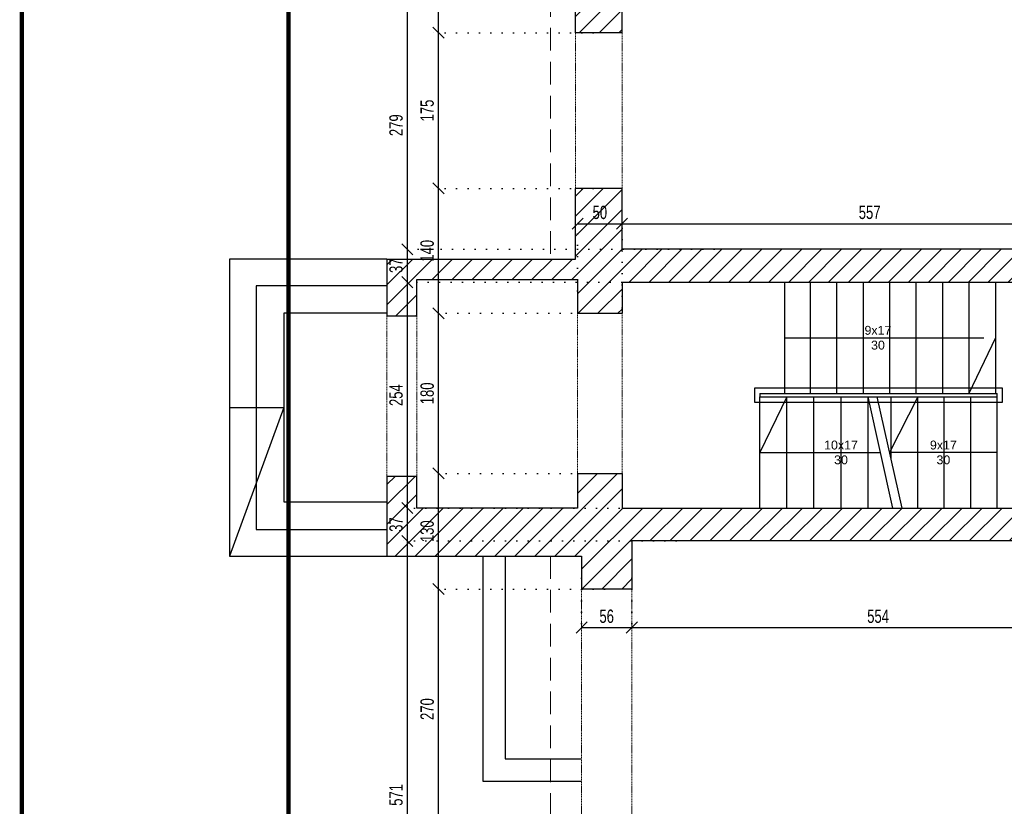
# Model space of a CAD drawing. Header units: millimetres. Extents: x 11149 to 111407, y -107619 to -23630.
# Tile 96 of 245: x 11149 to 12257, y -29045 to -28161. Entities that reach past the tile are written whole.
import ezdxf

# ---------------------------------------------------------------- set-up
doc = ezdxf.new("R2010")
doc.units = ezdxf.units.MM
doc.header["$LTSCALE"] = 2
for name, pattern in [('DOT', [6.35, 0, -6.35]), ('HIDDEN', [9.525, 6.35, -3.175]), ('HIDDENX2', [19.05, 12.7, -6.35])]:
    doc.linetypes.add(name, pattern=pattern)
doc.layers.get('0').update_dxf_attribs({"plot": 0})
doc.layers.get('Defpoints').update_dxf_attribs({"color": 1})
for name, color, linetype, lineweight in [('0_OPIS', 7, 'Continuous', 13), ('3DPLAN_A_WYSOKOŚCI ZMIANA', 144, 'HIDDENX2', 5), ('A_ściany mur', 2, 'Continuous', 30), ('e-cad_wymiary', 4, 'Continuous', 9), ('Opisy', 7, 'Continuous', 13)]:
    doc.layers.add(name, color=color, linetype=linetype, lineweight=lineweight)
for name, color, linetype in [('3DPLAN_A_KRESKOWANIE 1', 253, 'Continuous'), ('3DPLAN_K_NOŚNA', 7, 'Continuous'), ('A_SCHODY', 6, 'Continuous')]:
    doc.layers.add(name, color=color, linetype=linetype)
doc.styles.add('ARIAL', font='arial.ttf')
doc.styles.add('e-cad_1', font='arial.ttf', dxfattribs={"width": 0.7})
doc.dimstyles.new('e-cad_1_100_[cm]', dxfattribs={"dimscale": 10, "dimtxt": 1.5, "dimasz": 1.25, "dimexe": 1.25, "dimexo": 0.625, "dimgap": 0.5, "dimtad": 1, "dimdec": 0, "dimrnd": 1, "dimzin": 1, "dimtxsty": 'e-cad_1', "dimblk": 'OBLIQUE', "dimcen": 2.5, "dimclrd": 256, "dimclre": 252, "dimclrt": 7, "dimadec": 0, "dimazin": 0, "dimtfac": 1, "dimtix": 1, "dimtmove": 2, "dimatfit": 3, "dimldrblk": 'NONE', "dimfxl": 60, "dimfxlon": 1, "dimarcsym": 0})

# ---------------------------------------------------------------- blocks, each defined once
blk = doc.blocks.new('_OBLIQUE')
at = {"color": 0, "linetype": 'ByBlock', "lineweight": -2}
blk.add_line((-0.5, -0.5), (0.5, 0.5), dxfattribs=at)
blk = doc.blocks.new('*D291')
at = {"layer": 'Defpoints', "color": 0}
for p in [(11620.5, -28800.9), (11813.6, -28800.9), (11838, -29070.9)]:
    blk.add_point(p, dxfattribs=at)
at = {"layer": 'e-cad_wymiary', "color": 252, "linetype": 'DOT', "lineweight": -2}
for p, q in [((11807.3, -28800.9), (11608, -28800.9)), ((11831.7, -29070.9), (11608, -29070.9))]:
    blk.add_line(p, q, dxfattribs=at)
at = {"layer": 'e-cad_wymiary', "lineweight": -2}
blk.add_line((11620.5, -29070.9), (11620.5, -28800.9), dxfattribs=at)
at = {"layer": 'e-cad_wymiary', "lineweight": -2, "xscale": 12.5, "yscale": 12.5, "zscale": 12.5}
for p, rotation in [((11620.5, -28800.9), 90), ((11620.5, -29070.9), 270)]:
    blk.add_blockref('_OBLIQUE', p, dxfattribs=dict(at, rotation=rotation))
at = {"layer": 'e-cad_wymiary', "color": 7, "insert": (11607.8, -28935.9), "char_height": 15, "attachment_point": 5, "rotation": 90, "style": 'e-cad_1'}
blk.add_mtext('270', dxfattribs=at)
blk = doc.blocks.new('_None')
blk = doc.blocks.new('*D292')
at = {"layer": 'Defpoints', "color": 0}
for p in [(11620.5, -28670.9), (11802, -28670.9), (11813.6, -28800.9)]:
    blk.add_point(p, dxfattribs=at)
at = {"layer": 'e-cad_wymiary', "color": 252, "linetype": 'DOT', "lineweight": -2}
for p, q in [((11795.7, -28670.9), (11608, -28670.9)), ((11807.3, -28800.9), (11608, -28800.9))]:
    blk.add_line(p, q, dxfattribs=at)
at = {"layer": 'e-cad_wymiary', "lineweight": -2}
blk.add_line((11620.5, -28800.9), (11620.5, -28670.9), dxfattribs=at)
at = {"layer": 'e-cad_wymiary', "lineweight": -2, "xscale": 12.5, "yscale": 12.5, "zscale": 12.5}
for p, rotation in [((11620.5, -28670.9), 90), ((11620.5, -28800.9), 270)]:
    blk.add_blockref('_OBLIQUE', p, dxfattribs=dict(at, rotation=rotation))
at = {"layer": 'e-cad_wymiary', "color": 7, "insert": (11607.8, -28735.9), "char_height": 15, "attachment_point": 5, "rotation": 90, "style": 'e-cad_1'}
blk.add_mtext('130', dxfattribs=at)
blk = doc.blocks.new('*D293')
at = {"layer": 'Defpoints', "color": 0}
for p in [(11620.5, -28490.9), (11802, -28490.9), (11802, -28670.9)]:
    blk.add_point(p, dxfattribs=at)
at = {"layer": 'e-cad_wymiary', "color": 252, "linetype": 'DOT', "lineweight": -2}
for p, q in [((11795.7, -28490.9), (11608, -28490.9)), ((11795.7, -28670.9), (11608, -28670.9))]:
    blk.add_line(p, q, dxfattribs=at)
at = {"layer": 'e-cad_wymiary', "lineweight": -2}
blk.add_line((11620.5, -28670.9), (11620.5, -28490.9), dxfattribs=at)
at = {"layer": 'e-cad_wymiary', "lineweight": -2, "xscale": 12.5, "yscale": 12.5, "zscale": 12.5}
for p, rotation in [((11620.5, -28490.9), 90), ((11620.5, -28670.9), 270)]:
    blk.add_blockref('_OBLIQUE', p, dxfattribs=dict(at, rotation=rotation))
at = {"layer": 'e-cad_wymiary', "color": 7, "insert": (11607.8, -28580.9), "char_height": 15, "attachment_point": 5, "rotation": 90, "style": 'e-cad_1'}
blk.add_mtext('180', dxfattribs=at)
blk = doc.blocks.new('*D294')
at = {"layer": 'Defpoints', "color": 0}
for p in [(11620.5, -28350.4), (11800.7, -28350.4), (11802, -28490.9)]:
    blk.add_point(p, dxfattribs=at)
at = {"layer": 'e-cad_wymiary', "color": 252, "linetype": 'DOT', "lineweight": -2}
for p, q in [((11794.5, -28350.4), (11608, -28350.4)), ((11795.7, -28490.9), (11608, -28490.9))]:
    blk.add_line(p, q, dxfattribs=at)
at = {"layer": 'e-cad_wymiary', "lineweight": -2}
blk.add_line((11620.5, -28490.9), (11620.5, -28350.4), dxfattribs=at)
at = {"layer": 'e-cad_wymiary', "lineweight": -2, "xscale": 12.5, "yscale": 12.5, "zscale": 12.5}
for p, rotation in [((11620.5, -28350.4), 90), ((11620.5, -28490.9), 270)]:
    blk.add_blockref('_OBLIQUE', p, dxfattribs=dict(at, rotation=rotation))
at = {"layer": 'e-cad_wymiary', "color": 7, "insert": (11607.8, -28420.6), "char_height": 15, "attachment_point": 5, "rotation": 90, "style": 'e-cad_1'}
blk.add_mtext('140', dxfattribs=at)
blk = doc.blocks.new('*D295')
at = {"layer": 'Defpoints', "color": 0}
for p in [(11620.5, -28175.4), (11800.7, -28175.4), (11800.7, -28350.4)]:
    blk.add_point(p, dxfattribs=at)
at = {"layer": 'e-cad_wymiary', "color": 252, "linetype": 'DOT', "lineweight": -2}
for p, q in [((11794.5, -28175.4), (11608, -28175.4)), ((11794.5, -28350.4), (11608, -28350.4))]:
    blk.add_line(p, q, dxfattribs=at)
at = {"layer": 'e-cad_wymiary', "lineweight": -2}
blk.add_line((11620.5, -28350.4), (11620.5, -28175.4), dxfattribs=at)
at = {"layer": 'e-cad_wymiary', "lineweight": -2, "xscale": 12.5, "yscale": 12.5, "zscale": 12.5}
for p, rotation in [((11620.5, -28175.4), 90), ((11620.5, -28350.4), 270)]:
    blk.add_blockref('_OBLIQUE', p, dxfattribs=dict(at, rotation=rotation))
at = {"layer": 'e-cad_wymiary', "color": 7, "insert": (11607.8, -28262.9), "char_height": 15, "attachment_point": 5, "rotation": 90, "style": 'e-cad_1'}
blk.add_mtext('175', dxfattribs=at)
blk = doc.blocks.new('*D296')
at = {"layer": 'Defpoints', "color": 0}
for p in [(11620.5, -28063.9), (11800.7, -28063.9), (11800.7, -28175.4)]:
    blk.add_point(p, dxfattribs=at)
at = {"layer": 'e-cad_wymiary', "color": 252, "linetype": 'DOT', "lineweight": -2}
for p, q in [((11794.5, -28063.9), (11608, -28063.9)), ((11794.5, -28175.4), (11608, -28175.4))]:
    blk.add_line(p, q, dxfattribs=at)
at = {"layer": 'e-cad_wymiary', "lineweight": -2}
blk.add_line((11620.5, -28175.4), (11620.5, -28063.9), dxfattribs=at)
at = {"layer": 'e-cad_wymiary', "lineweight": -2, "xscale": 12.5, "yscale": 12.5, "zscale": 12.5}
for p, rotation in [((11620.5, -28063.9), 90), ((11620.5, -28175.4), 270)]:
    blk.add_blockref('_OBLIQUE', p, dxfattribs=dict(at, rotation=rotation))
at = {"layer": 'e-cad_wymiary', "color": 7, "insert": (11608, -28119.6), "char_height": 15, "attachment_point": 5, "rotation": 90, "style": 'e-cad_1'}
blk.add_mtext('112', dxfattribs=at)
blk = doc.blocks.new('*D300')
at = {"layer": 'Defpoints', "color": 0}
for p in [(11585.5, -28746.9), (11894.2, -28746.9), (12167.7, -29317.9)]:
    blk.add_point(p, dxfattribs=at)
at = {"layer": 'e-cad_wymiary', "color": 252, "linetype": 'DOT', "lineweight": -2}
for p, q in [((11887.9, -28746.9), (11573, -28746.9)), ((12161.4, -29317.9), (11573, -29317.9))]:
    blk.add_line(p, q, dxfattribs=at)
at = {"layer": 'e-cad_wymiary', "lineweight": -2}
blk.add_line((11585.5, -29317.9), (11585.5, -28746.9), dxfattribs=at)
at = {"layer": 'e-cad_wymiary', "lineweight": -2, "xscale": 12.5, "yscale": 12.5, "zscale": 12.5}
for p, rotation in [((11585.5, -28746.9), 90), ((11585.5, -29317.9), 270)]:
    blk.add_blockref('_OBLIQUE', p, dxfattribs=dict(at, rotation=rotation))
at = {"layer": 'e-cad_wymiary', "color": 7, "insert": (11572.8, -29032.4), "char_height": 15, "attachment_point": 5, "rotation": 90, "style": 'e-cad_1'}
blk.add_mtext('571', dxfattribs=at)
blk = doc.blocks.new('*D301')
at = {"layer": 'Defpoints', "color": 0}
for p in [(11585.5, -28709.9), (11894.2, -28709.9), (11894.2, -28746.9)]:
    blk.add_point(p, dxfattribs=at)
at = {"layer": 'e-cad_wymiary', "color": 252, "linetype": 'DOT', "lineweight": -2}
for p, q in [((11887.9, -28709.9), (11573, -28709.9)), ((11887.9, -28746.9), (11573, -28746.9))]:
    blk.add_line(p, q, dxfattribs=at)
at = {"layer": 'e-cad_wymiary', "lineweight": -2}
blk.add_line((11585.5, -28746.9), (11585.5, -28709.9), dxfattribs=at)
at = {"layer": 'e-cad_wymiary', "lineweight": -2, "xscale": 12.5, "yscale": 12.5, "zscale": 12.5}
for p, rotation in [((11585.5, -28709.9), 90), ((11585.5, -28746.9), 270)]:
    blk.add_blockref('_OBLIQUE', p, dxfattribs=dict(at, rotation=rotation))
at = {"layer": 'e-cad_wymiary', "color": 7, "insert": (11572.8, -28728.4), "char_height": 15, "attachment_point": 5, "rotation": 90, "style": 'e-cad_1'}
blk.add_mtext('37', dxfattribs=at)
blk = doc.blocks.new('*D302')
at = {"layer": 'Defpoints', "color": 0}
for p in [(11585.5, -28455.9), (11922.5, -28455.9), (11894.2, -28709.9)]:
    blk.add_point(p, dxfattribs=at)
at = {"layer": 'e-cad_wymiary', "color": 252, "linetype": 'DOT', "lineweight": -2}
for p, q in [((11916.2, -28455.9), (11573, -28455.9)), ((11887.9, -28709.9), (11573, -28709.9))]:
    blk.add_line(p, q, dxfattribs=at)
at = {"layer": 'e-cad_wymiary', "lineweight": -2}
blk.add_line((11585.5, -28709.9), (11585.5, -28455.9), dxfattribs=at)
at = {"layer": 'e-cad_wymiary', "lineweight": -2, "xscale": 12.5, "yscale": 12.5, "zscale": 12.5}
for p, rotation in [((11585.5, -28455.9), 90), ((11585.5, -28709.9), 270)]:
    blk.add_blockref('_OBLIQUE', p, dxfattribs=dict(at, rotation=rotation))
at = {"layer": 'e-cad_wymiary', "color": 7, "insert": (11572.8, -28582.9), "char_height": 15, "attachment_point": 5, "rotation": 90, "style": 'e-cad_1'}
blk.add_mtext('254', dxfattribs=at)
blk = doc.blocks.new('*D303')
at = {"layer": 'Defpoints', "color": 0}
for p in [(11585.5, -28418.9), (11936.8, -28418.9), (11922.5, -28455.9)]:
    blk.add_point(p, dxfattribs=at)
at = {"layer": 'e-cad_wymiary', "color": 252, "linetype": 'DOT', "lineweight": -2}
for p, q in [((11930.6, -28418.9), (11573, -28418.9)), ((11916.2, -28455.9), (11573, -28455.9))]:
    blk.add_line(p, q, dxfattribs=at)
at = {"layer": 'e-cad_wymiary', "lineweight": -2}
blk.add_line((11585.5, -28455.9), (11585.5, -28418.9), dxfattribs=at)
at = {"layer": 'e-cad_wymiary', "lineweight": -2, "xscale": 12.5, "yscale": 12.5, "zscale": 12.5}
for p, rotation in [((11585.5, -28418.9), 90), ((11585.5, -28455.9), 270)]:
    blk.add_blockref('_OBLIQUE', p, dxfattribs=dict(at, rotation=rotation))
at = {"layer": 'e-cad_wymiary', "color": 7, "insert": (11572.8, -28437.4), "char_height": 15, "attachment_point": 5, "rotation": 90, "style": 'e-cad_1'}
blk.add_mtext('37', dxfattribs=at)
blk = doc.blocks.new('*D304')
at = {"layer": 'Defpoints', "color": 0}
for p in [(11585.5, -28139.9), (11888.3, -28139.9), (11936.8, -28418.9)]:
    blk.add_point(p, dxfattribs=at)
at = {"layer": 'e-cad_wymiary', "color": 252, "linetype": 'DOT', "lineweight": -2}
for p, q in [((11882, -28139.9), (11573, -28139.9)), ((11930.6, -28418.9), (11573, -28418.9))]:
    blk.add_line(p, q, dxfattribs=at)
at = {"layer": 'e-cad_wymiary', "lineweight": -2}
blk.add_line((11585.5, -28418.9), (11585.5, -28139.9), dxfattribs=at)
at = {"layer": 'e-cad_wymiary', "lineweight": -2, "xscale": 12.5, "yscale": 12.5, "zscale": 12.5}
for p, rotation in [((11585.5, -28139.9), 90), ((11585.5, -28418.9), 270)]:
    blk.add_blockref('_OBLIQUE', p, dxfattribs=dict(at, rotation=rotation))
at = {"layer": 'e-cad_wymiary', "color": 7, "insert": (11572.8, -28279.4), "char_height": 15, "attachment_point": 5, "rotation": 90, "style": 'e-cad_1'}
blk.add_mtext('279', dxfattribs=at)
blk = doc.blocks.new('*D439')
at = {"layer": 'Defpoints', "color": 0}
for p in [(11827, -28390.1), (11777, -28471.9), (11827, -28490.9)]:
    blk.add_point(p, dxfattribs=at)
at = {"layer": 'e-cad_wymiary', "color": 252, "linetype": 'DOT', "lineweight": -2}
for p, q in [((11777, -28465.6), (11777, -28377.6)), ((11827, -28484.6), (11827, -28377.6))]:
    blk.add_line(p, q, dxfattribs=at)
at = {"layer": 'e-cad_wymiary', "lineweight": -2}
blk.add_line((11777, -28390.1), (11827, -28390.1), dxfattribs=at)
at = {"layer": 'e-cad_wymiary', "lineweight": -2, "xscale": 12.5, "yscale": 12.5, "zscale": 12.5, "rotation": 180}
blk.add_blockref('_OBLIQUE', (11777, -28390.1), dxfattribs=at)
at = {"layer": 'e-cad_wymiary', "lineweight": -2, "xscale": 12.5, "yscale": 12.5, "zscale": 12.5}
blk.add_blockref('_OBLIQUE', (11827, -28390.1), dxfattribs=at)
at = {"layer": 'e-cad_wymiary', "color": 7, "insert": (11802, -28377.5), "char_height": 15, "attachment_point": 5, "style": 'e-cad_1'}
blk.add_mtext('50', dxfattribs=at)
blk = doc.blocks.new('*D440')
at = {"layer": 'Defpoints', "color": 0}
for p in [(12384, -28390.1), (11827, -28490.9), (12384, -28489.9)]:
    blk.add_point(p, dxfattribs=at)
at = {"layer": 'e-cad_wymiary', "color": 252, "linetype": 'DOT', "lineweight": -2}
for p, q in [((11827, -28484.6), (11827, -28377.6)), ((12384, -28483.6), (12384, -28377.6))]:
    blk.add_line(p, q, dxfattribs=at)
at = {"layer": 'e-cad_wymiary', "lineweight": -2}
blk.add_line((11827, -28390.1), (12384, -28390.1), dxfattribs=at)
at = {"layer": 'e-cad_wymiary', "lineweight": -2, "xscale": 12.5, "yscale": 12.5, "zscale": 12.5, "rotation": 180}
blk.add_blockref('_OBLIQUE', (11827, -28390.1), dxfattribs=at)
at = {"layer": 'e-cad_wymiary', "lineweight": -2, "xscale": 12.5, "yscale": 12.5, "zscale": 12.5}
blk.add_blockref('_OBLIQUE', (12384, -28390.1), dxfattribs=at)
at = {"layer": 'e-cad_wymiary', "color": 7, "insert": (12105.5, -28377.5), "char_height": 15, "attachment_point": 5, "style": 'e-cad_1'}
blk.add_mtext('557', dxfattribs=at)
blk = doc.blocks.new('*D483')
at = {"layer": 'Defpoints', "color": 0}
for p in [(11781.5, -28782.4), (11838, -28782.4), (11838, -28844.2)]:
    blk.add_point(p, dxfattribs=at)
at = {"layer": 'e-cad_wymiary', "color": 252, "linetype": 'DOT', "lineweight": -2}
for p, q in [((11781.5, -28788.6), (11781.5, -28856.7)), ((11838, -28788.6), (11838, -28856.7))]:
    blk.add_line(p, q, dxfattribs=at)
at = {"layer": 'e-cad_wymiary', "lineweight": -2}
blk.add_line((11781.5, -28844.2), (11838, -28844.2), dxfattribs=at)
at = {"layer": 'e-cad_wymiary', "lineweight": -2, "xscale": 12.5, "yscale": 12.5, "zscale": 12.5, "rotation": 180}
blk.add_blockref('_OBLIQUE', (11781.5, -28844.2), dxfattribs=at)
at = {"layer": 'e-cad_wymiary', "lineweight": -2, "xscale": 12.5, "yscale": 12.5, "zscale": 12.5}
blk.add_blockref('_OBLIQUE', (11838, -28844.2), dxfattribs=at)
at = {"layer": 'e-cad_wymiary', "color": 7, "insert": (11809.7, -28831.6), "char_height": 15, "attachment_point": 5, "style": 'e-cad_1'}
blk.add_mtext('56', dxfattribs=at)
blk = doc.blocks.new('*D484')
at = {"layer": 'Defpoints', "color": 0}
for p in [(12392, -28774.4), (11838, -28782.4), (12392, -28844.2)]:
    blk.add_point(p, dxfattribs=at)
at = {"layer": 'e-cad_wymiary', "color": 252, "linetype": 'DOT', "lineweight": -2}
for p, q in [((12392, -28780.6), (12392, -28856.7)), ((11838, -28788.6), (11838, -28856.7))]:
    blk.add_line(p, q, dxfattribs=at)
at = {"layer": 'e-cad_wymiary', "lineweight": -2}
blk.add_line((11838, -28844.2), (12392, -28844.2), dxfattribs=at)
at = {"layer": 'e-cad_wymiary', "lineweight": -2, "xscale": 12.5, "yscale": 12.5, "zscale": 12.5, "rotation": 180}
blk.add_blockref('_OBLIQUE', (11838, -28844.2), dxfattribs=at)
at = {"layer": 'e-cad_wymiary', "lineweight": -2, "xscale": 12.5, "yscale": 12.5, "zscale": 12.5}
blk.add_blockref('_OBLIQUE', (12392, -28844.2), dxfattribs=at)
at = {"layer": 'e-cad_wymiary', "color": 7, "insert": (12115, -28831.6), "char_height": 15, "attachment_point": 5, "style": 'e-cad_1'}
blk.add_mtext('554', dxfattribs=at)

msp = doc.modelspace()

# ---------------------------------------------------------------- hatches: boundary and pattern name
at = {"layer": '3DPLAN_A_KRESKOWANIE 1'}
h = msp.add_hatch(dxfattribs=at)
h.set_pattern_fill('ANSI31', color=256, scale=5, style=0)
h.set_pattern_definition([(45, (15147.047, -29342.012), (-11.22532, 11.22532), [])])
h.paths.add_polyline_path([(15208.99, -29306.89), (15087.99, -29306.89), (15087.99, -29384.89), (15208.99, -29384.89)])
h.paths.add_polyline_path([(16677.49, -29121.89), (16623.99, -29121.89), (16623.99, -29308.89), (16290.99, -29308.89), (16290.99, -29384.89), (16677.49, -29384.89)])
h.paths.add_polyline_path([(16115.99, -29308.89), (16047.99, -29308.89), (16047.99, -29148.89), (16014.99, -29148.89), (16014.99, -29308.89), (15977.99, -29308.89), (15977.99, -29384.89), (16115.99, -29384.89)])
h.paths.add_polyline_path([(15802.99, -29308.89), (15767.99, -29308.89), (15767.99, -28746.89), (15772.99, -28746.89), (15772.99, -28712.89), (15691.99, -28712.89), (15691.99, -28642.89), (15671.99, -28642.89), (15671.99, -28710.89), (15658.99, -28710.89), (15658.99, -28746.89), (15736.99, -28746.89), (15736.99, -29058.89), (15726.99, -29058.89), (15726.99, -29069.89), (15736.99, -29069.89), (15736.99, -29306.89), (15689.99, -29306.89), (15689.99, -29384.89), (15802.99, -29384.89)])
h.paths.add_polyline_path([(16443.99, -28715.89), (16348.99, -28715.89), (16348.99, -28647.89), (16324.99, -28647.89), (16324.99, -28715.89), (16097.99, -28715.89), (16097.99, -28691.89), (16056.99, -28691.89), (16056.99, -28450.89), (16068.99, -28450.89), (16068.99, -28440.89), (16324.99, -28440.89), (16324.99, -28557.89), (16348.99, -28557.89), (16348.99, -28439.89), (16623.99, -28439.89), (16623.99, -28481.89), (16677.49, -28481.89), (16677.49, -28090.89), (16618.99, -28090.89), (16618.99, -28420.89), (15614.99, -28420.89), (15614.99, -28441.89), (15671.99, -28441.89), (15671.99, -28522.89), (15691.99, -28522.89), (15691.99, -28438.89), (16026.99, -28438.89), (16026.99, -28712.89), (15892.99, -28712.89), (15892.99, -28746.89), (16014.99, -28746.89), (16014.99, -28802.89), (16047.99, -28802.89), (16047.99, -28747.89), (16069.99, -28747.89), (16069.99, -28744.89), (16443.99, -28744.89)])
h.paths.add_polyline_path([(16677.49, -28681.89), (16623.99, -28681.89), (16623.99, -28715.89), (16533.99, -28715.89), (16533.99, -28744.89), (16623.99, -28744.89), (16623.99, -28782.89), (16677.49, -28782.89)])
h.paths.add_polyline_path([(16677.49, -28566.89), (16623.99, -28566.89), (16623.99, -28601.89), (16677.49, -28601.89)])
h.paths.add_polyline_path([(16677.49, -28867.89), (16623.99, -28867.89), (16623.99, -28916.89), (16677.49, -28916.89)])
h.paths.add_polyline_path([(16677.49, -27805.89), (15967.99, -27805.89), (15967.99, -27862.89), (16618.99, -27862.89), (16618.99, -27970.89), (16677.49, -27970.89)])
h.paths.add_polyline_path([(15500.99, -27805.89), (15380.99, -27805.89), (15380.99, -27867.89), (15454.99, -27867.89), (15454.99, -28420.89), (14450.99, -28420.89), (14450.99, -28435.89), (14331.99, -28435.89), (14331.99, -28420.89), (14227.99, -28420.89), (14227.99, -28435.89), (14207.99, -28435.89), (14207.99, -28467.89), (14230.99, -28467.89), (14230.99, -28496.89), (14276.99, -28496.89), (14276.99, -28467.89), (14827.99, -28467.89), (14827.99, -28490.89), (14866.99, -28490.89), (14866.99, -28439.89), (15420.99, -28439.89), (15420.99, -28504.89), (15467.99, -28504.89), (15467.99, -28441.89), (15494.99, -28441.89), (15494.99, -28420.89), (15467.99, -28420.89), (15467.99, -27862.89), (15500.99, -27862.89)])
h.paths.add_polyline_path([(15792.99, -27805.89), (15675.99, -27805.89), (15675.99, -27862.89), (15792.99, -27862.89)])
h.paths.add_polyline_path([(14935.99, -28756.89), (15425.99, -28756.89), (15425.99, -29306.89), (15383.99, -29306.89), (15383.99, -29384.89), (15514.99, -29384.89), (15514.99, -29306.89), (15441.99, -29306.89), (15441.99, -29069.89), (15636.99, -29069.89), (15636.99, -29058.89), (15441.99, -29058.89), (15441.99, -28772.89), (15466.99, -28772.89), (15466.99, -28746.89), (15568.99, -28746.89), (15568.99, -28710.89), (15467.99, -28710.89), (15467.99, -28677.89), (15420.99, -28677.89), (15420.99, -28720.89), (14866.99, -28720.89), (14866.99, -28640.89), (14827.99, -28640.89), (14827.99, -28721.89), (14417.99, -28721.89), (14417.99, -28756.89), (14765.99, -28756.89), (14765.99, -28833.89), (14935.99, -28833.89)])
h.paths.add_polyline_path([(14912.99, -29306.89), (14891.99, -29306.89), (14891.99, -28974.89), (14421.99, -28974.89), (14421.99, -28984.89), (14884.99, -28984.89), (14884.99, -29310.89), (14777.99, -29310.89), (14777.99, -29384.89), (14912.99, -29384.89)])
h.paths.add_polyline_path([(14602.99, -29310.89), (14487.99, -29310.89), (14487.99, -29384.89), (14602.99, -29384.89)])
h.paths.add_polyline_path([(14312.99, -29310.89), (14262.99, -29310.89), (14262.99, -28984.89), (14341.99, -28984.89), (14341.99, -28974.89), (14262.99, -28974.89), (14262.99, -28756.89), (14297.99, -28756.89), (14297.99, -28721.89), (14276.99, -28721.89), (14276.99, -28667.89), (14228.99, -28667.89), (14228.99, -28721.89), (13922.99, -28721.89), (13922.99, -28754.89), (13935.99, -28754.89), (13935.99, -28884.89), (13953.99, -28884.89), (13953.99, -28754.89), (14226.99, -28754.89), (14226.99, -29323.89), (14186.99, -29323.89), (14186.99, -29384.89), (14312.99, -29384.89)])
h.paths.add_polyline_path([(14011.99, -29323.89), (13953.99, -29323.89), (13953.99, -28979.89), (13935.99, -28979.89), (13935.99, -29320.89), (13895.99, -29320.89), (13895.99, -29384.89), (14011.99, -29384.89)])
h.paths.add_polyline_path([(13720.99, -29320.89), (13668.99, -29320.89), (13668.99, -29039.89), (13722.99, -29039.89), (13722.99, -28875.89), (13664.99, -28875.89), (13664.99, -28769.89), (13673.99, -28769.89), (13673.99, -28754.89), (13832.99, -28754.89), (13832.99, -28721.89), (13810.99, -28721.89), (13810.99, -28684.89), (13793.99, -28684.89), (13793.99, -28721.89), (13683.99, -28721.89), (13683.99, -28682.89), (13649.99, -28682.89), (13629.99, -28682.89), (13629.99, -28715.89), (13626.99, -28715.89), (13626.99, -28933.89), (13626.99, -28950.89), (13626.99, -29316.89), (13584.99, -29316.89), (13584.99, -29384.89), (13720.99, -29384.89)])
h.paths.add_polyline_path([(13668.99, -27956.89), (13700.99, -27956.89), (13700.99, -27866.89), (13703.99, -27866.89), (13703.99, -27805.89), (13681.49, -27805.89), (13681.49, -27747.89), (13559.97, -27747.89), (13559.97, -27794.89), (13623.99, -27794.89), (13623.99, -27856.89), (13640.99, -27856.89), (13640.99, -28135.89), (13216.99, -28135.89), (13216.99, -28434.89), (13209.99, -28434.89), (13209.99, -28463.89), (13216.99, -28463.89), (13305.2, -28463.89), (13305.2, -28429.89), (13252.2, -28429.89), (13252.2, -28179.89), (13371.2, -28179.89), (13371.2, -28242.89), (13424.2, -28242.89), (13424.2, -28429.89), (13395.2, -28429.89), (13395.2, -28463.89), (13521.99, -28463.89), (13521.99, -28429.89), (13434.99, -28429.89), (13434.99, -28240.89), (13487.99, -28240.89), (13487.99, -28181.89), (13633.99, -28181.89), (13633.99, -28242.89), (13633.99, -28416.89), (13620.99, -28416.89), (13620.99, -28429.89), (13611.99, -28429.89), (13611.99, -28463.89), (13629.99, -28463.89), (13629.99, -28532.89), (13649.99, -28532.89), (13649.99, -28521.89), (13683.99, -28521.89), (13683.99, -28467.89), (13793.99, -28467.89), (13793.99, -28534.89), (13810.99, -28534.89), (13810.99, -28467.89), (13836.99, -28467.89), (13836.99, -28435.89), (13668.99, -28435.89)])
h.paths.add_polyline_path([(14010.99, -27805.89), (13878.99, -27805.89), (13878.99, -27866.89), (13932.99, -27866.89), (13932.99, -28435.89), (13921.99, -28435.89), (13921.99, -28467.89), (14077.99, -28467.89), (14077.99, -28435.89), (13960.99, -28435.89), (13960.99, -27867.89), (14010.99, -27867.89)])
h.paths.add_polyline_path([(14308.99, -27805.89), (14185.99, -27805.89), (14185.99, -27867.89), (14308.99, -27867.89)])
h.paths.add_polyline_path([(14607.99, -27805.89), (14483.99, -27805.89), (14483.99, -27867.89), (14607.99, -27867.89)])
h.paths.add_polyline_path([(14903.99, -27805.89), (14782.99, -27805.89), (14782.99, -27867.89), (14903.99, -27867.89)])
h.paths.add_polyline_path([(15205.99, -27805.89), (15078.99, -27805.89), (15078.99, -27867.89), (15205.99, -27867.89)])
h.paths.add_polyline_path([(12480.84, -29301.89), (12411.84, -29301.89), (12411.84, -28913.89), (12510.99, -28913.89), (12510.99, -28896.89), (12411.99, -28896.89), (12411.99, -28889.89), (12391.99, -28889.89), (12391.99, -29317.89), (11837.99, -29317.89), (11837.99, -29070.89), (11781.49, -29070.89), (11781.49, -29384.89), (12480.84, -29384.89)])
h.paths.add_polyline_path([(12297.99, -28133.89), (11825.99, -28133.89), (11825.99, -28063.89), (11774.49, -28063.89), (11774.49, -28175.39), (11826.99, -28175.39), (11826.99, -28139.89), (12297.99, -28139.89)])
h.paths.add_polyline_path([(11825.99, -27851.89), (12410.99, -27851.89), (12410.99, -28133.89), (12387.99, -28133.89), (12387.99, -28139.89), (12410.99, -28139.89), (12410.99, -28286.89), (12426.99, -28286.89), (12426.99, -28228.89), (12531.99, -28228.89), (12531.99, -28218.89), (12420.99, -28218.89), (12420.99, -28006.89), (12456.99, -28006.89), (12456.99, -27863.89), (12456.99, -27805.89), (11774.49, -27805.89), (11774.49, -27888.89), (11825.99, -27888.89)])
h.paths.add_polyline_path([(12769.99, -27805.89), (12661.49, -27805.89), (12626.99, -27805.89), (12626.99, -27863.89), (12769.99, -27863.89)])
h.paths.add_polyline_path([(13027.49, -27747.89), (13027.49, -27805.89), (13026.62, -27805.89), (12939.99, -27805.89), (12939.99, -27832.39), (12939.99, -27837.39), (12939.99, -27863.89), (12939.99, -27933.89), (12975.99, -27933.89), (12975.99, -28098.89), (12975.99, -28116.34), (12975.99, -28218.89), (12778.19, -28218.89), (12768.19, -28218.89), (12669.19, -28218.89), (12631.99, -28218.89), (12631.99, -28220.23), (12631.99, -28227.55), (12631.99, -28228.89), (12648.99, -28228.89), (12648.99, -28462.89), (12689.46, -28462.89), (12694.99, -28462.89), (12694.99, -28448.19), (12694.99, -28441.59), (12694.99, -28426.89), (12689.46, -28426.89), (12667.99, -28426.89), (12667.99, -28375.66), (12667.99, -28325.66), (12667.99, -28237.89), (12842.99, -28237.89), (12851.99, -28237.89), (12979.99, -28237.89), (12979.99, -28266.81), (12979.99, -28305.03), (12979.99, -28326.89), (12979.99, -28339.89), (12979.99, -28368.31), (12979.99, -28406.53), (12979.99, -28426.89), (12851.99, -28426.89), (12842.99, -28426.89), (12784.99, -28426.89), (12784.99, -28441.59), (12784.99, -28448.19), (12784.99, -28462.89), (12784.99, -28541.89), (12789.73, -28541.89), (12797.24, -28541.89), (12801.99, -28541.89), (12801.99, -28461.89), (12922.99, -28461.89), (12937.99, -28461.89), (12937.99, -28505.89), (13026.62, -28505.89), (13030.99, -28505.89), (13030.99, -28463.89), (13089.99, -28463.89), (13089.99, -28452.39), (13089.99, -28446.38), (13089.99, -28434.89), (13070.99, -28434.89), (13070.99, -28421.89), (13057.99, -28421.89), (13057.99, -27857.89), (13067.99, -27857.89), (13067.99, -27794.89), (13073.99, -27794.89), (13073.99, -27747.89), (13062.49, -27747.89)])
h.paths.add_polyline_path([(13212, -27747.89), (13444.97, -27747.89), (13444.97, -27767.89), (13444.97, -27772.89), (13444.97, -27794.89), (13312.02, -27794.89), (13301.84, -27794.89), (13199.99, -27794.89), (13199.99, -27747.89)])
h.paths.add_polyline_path([(12783.84, -29301.89), (12725.84, -29301.89), (12725.84, -28870.89), (12709.99, -28870.89), (12709.99, -28896.89), (12609.99, -28896.89), (12609.99, -28913.89), (12709.84, -28913.89), (12709.84, -29301.89), (12653.84, -29301.89), (12653.84, -29384.89), (12783.84, -29384.89)])
h.paths.add_polyline_path([(13499.99, -29316.89), (13465.99, -29316.89), (13465.99, -29245.89), (13459.99, -29245.89), (13459.99, -29229.89), (13436.49, -29229.89), (13433.49, -29229.89), (13433.49, -29384.89), (13499.99, -29384.89)])
h.paths.add_polyline_path([(13076.99, -28849.89), (13049.99, -28849.89), (13049.99, -28933.89), (13096.99, -28933.89), (13096.99, -29041.89), (13049.99, -29041.89), (13049.99, -29319.89), (13104.99, -29319.89), (13104.99, -29384.89), (12956.84, -29384.89), (12956.84, -29301.89), (12994.84, -29301.89), (12994.84, -28922.89), (12952.84, -28922.89), (12952.84, -28790.89), (12994.84, -28790.89), (12994.84, -28731.89), (12725.84, -28731.89), (12725.84, -28772.89), (12709.99, -28772.89), (12709.99, -28746.89), (12685.99, -28746.89), (12685.99, -28715.89), (12784.99, -28715.89), (12784.99, -28691.89), (12801.99, -28691.89), (12801.99, -28715.89), (12937.99, -28715.89), (12937.99, -28683.89), (13030.99, -28683.89), (13030.99, -28716.89), (13076.99, -28716.89), (13076.99, -28832.89)])
h.paths.add_polyline_path([(13227.99, -29319.89), (13187.99, -29319.89), (13187.99, -29384.89), (13289.49, -29384.89), (13289.49, -29229.89), (13286.49, -29229.89), (13286.49, -29223.89), (13286.49, -29062.89), (13286.49, -29056.89), (13274.99, -29056.89), (13274.99, -29029.93), (13246.99, -29029.93), (13246.99, -29169.89), (13236.99, -29169.89), (13236.99, -29242.89), (13227.99, -29242.89)])
h.paths.add_polyline_path([(12383.99, -28455.89), (12401.99, -28455.81), (12401.99, -28523.89), (12426.99, -28523.89), (12426.99, -28376.89), (12410.99, -28376.89), (12410.99, -28408.89), (12393.99, -28408.89), (12393.99, -28418.89), (11826.99, -28418.89), (11826.99, -28350.39), (11774.49, -28350.39), (11774.49, -28429.89), (11562.49, -28429.89), (11562.49, -28493.89), (11595.99, -28493.89), (11595.99, -28452.89), (11776.99, -28452.89), (11776.99, -28490.89), (11826.99, -28490.89), (11826.99, -28455.89)])
h.paths.add_polyline_path([(12401.99, -28658.89), (12401.99, -28679.89), (12383.99, -28679.89), (12341.99, -28679.89), (12341.99, -28709.89), (11826.99, -28709.89), (11826.99, -28670.89), (11776.99, -28670.89), (11776.99, -28709.89), (11595.99, -28709.89), (11595.99, -28673.89), (11562.49, -28673.89), (11562.49, -28763.89), (11781.49, -28763.89), (11781.49, -28800.89), (11837.99, -28800.89), (11837.99, -28746.89), (12391.99, -28746.89), (12391.99, -28790.89), (12411.99, -28790.89), (12411.99, -28762.89), (12427.99, -28762.89), (12427.99, -28746.89), (12568.99, -28746.89), (12568.99, -28715.89), (12455.99, -28715.89), (12455.99, -28670.89), (12426.99, -28670.89), (12426.99, -28658.89)])

# ---------------------------------------------------------------- linework, layer by layer
at = {"layer": '0_OPIS', "const_width": 5}
for points in [[(11151.87, -27132.55), (17451.87, -27132.55), (17451.87, -30102.55), (11151.87, -30102.55)], [(11451.87, -27182.55), (17401.87, -27182.55), (17401.87, -30052.55), (11451.87, -30052.55)]]:
    msp.add_lwpolyline(points, close=True, dxfattribs=at)
at = {"layer": '3DPLAN_A_WYSOKOŚCI ZMIANA'}
for p, q in [((11746.49, -27712.89), (11746.49, -28429.89)), ((11746.49, -28763.89), (11746.49, -29477.89))]:
    msp.add_line(p, q, dxfattribs=at)
at = {"layer": '3DPLAN_K_NOŚNA'}
msp.add_lwpolyline([(11975.99, -28590.89), (12254.99, -28590.89), (12254.99, -28574.89), (11975.99, -28574.89)], close=True, dxfattribs=at)
at = {"layer": 'A_SCHODY'}
for p, q in [((11385.49, -28429.89), (11385.49, -28763.89)), ((11562.49, -28429.89), (11385.49, -28429.89)), ((11415.49, -28459.89), (11415.49, -28733.89)), ((11562.49, -28459.89), (11415.49, -28459.89)), ((12009.77, -28455.89), (12009.77, -28580.89)), ((12038.53, -28455.89), (12038.53, -28580.89)), ((12068.31, -28455.89), (12068.31, -28580.89)), ((12098.09, -28455.89), (12098.09, -28580.89)), ((12127.87, -28455.89), (12127.87, -28580.89)), ((12157.65, -28455.89), (12157.65, -28580.89)), ((12187.43, -28455.89), (12187.43, -28580.89)), ((12217.21, -28455.89), (12217.21, -28580.89)), ((12246.99, -28455.89), (12246.99, -28580.89)), ((11446.49, -28490.89), (11446.49, -28702.89)), ((11562.49, -28490.89), (11446.49, -28490.89)), ((12009.77, -28518.39), (12233.99, -28518.39)), ((12246.99, -28518.39), (12217.21, -28580.89)), ((11981.99, -28580.89), (12248.99, -28580.89)), ((11981.99, -28580.89), (11981.99, -28584.89)), ((11981.99, -28709.89), (11981.99, -28584.89)), ((11981.99, -28584.89), (12248.99, -28584.89)), ((12012.43, -28584.89), (11981.99, -28647.39)), ((12012.43, -28709.89), (12012.43, -28584.89)), ((12042.87, -28709.89), (12042.87, -28584.89)), ((12073.31, -28709.89), (12073.31, -28584.89)), ((12131.79, -28709.89), (12103.68, -28584.89)), ((12103.75, -28709.89), (12103.75, -28584.89)), ((12142.03, -28709.89), (12113.92, -28584.89)), ((12159.65, -28584.89), (12127.98, -28647.39)), ((12129.87, -28655.77), (12129.87, -28584.89)), ((12159.65, -28709.89), (12159.65, -28584.89)), ((12189.43, -28709.89), (12189.43, -28584.89)), ((12219.21, -28709.89), (12219.21, -28584.89)), ((12248.99, -28584.89), (12248.99, -28580.89)), ((12248.99, -28709.89), (12248.99, -28584.89)), ((11385.49, -28596.89), (11446.49, -28596.89)), ((11446.49, -28596.89), (11385.49, -28763.89)), ((11981.99, -28647.39), (12117.73, -28647.39)), ((12248.99, -28647.39), (12127.98, -28647.39)), ((11446.49, -28702.89), (11562.49, -28702.89)), ((11415.49, -28733.89), (11562.49, -28733.89)), ((11385.49, -28763.89), (11562.49, -28763.89)), ((11670.49, -28763.89), (11670.49, -29016.89)), ((11695.49, -28763.89), (11695.49, -28991.89)), ((11695.49, -28991.89), (11781.49, -28991.89)), ((11670.49, -29016.89), (11781.49, -29016.89))]:
    msp.add_line(p, q, dxfattribs=at)
at = {"layer": 'A_ściany mur', "ltscale": 0.1}
for p, q in [((11774.49, -28175.39), (11774.49, -28063.89)), ((11826.99, -28175.39), (11826.99, -28139.89)), ((11826.99, -28175.39), (11774.49, -28175.39)), ((11826.99, -28350.39), (11774.49, -28350.39)), ((11774.49, -28429.89), (11774.49, -28350.39)), ((11826.99, -28418.89), (11826.99, -28350.39)), ((12393.99, -28418.89), (11826.99, -28418.89)), ((11562.49, -28429.89), (11774.49, -28429.89)), ((11562.49, -28429.89), (11562.49, -28493.89)), ((11595.99, -28493.89), (11595.99, -28452.89)), ((11595.99, -28452.89), (11776.99, -28452.89)), ((11776.99, -28452.89), (11776.99, -28490.89)), ((11826.99, -28455.89), (11826.99, -28490.89)), ((11826.99, -28455.89), (12383.99, -28455.89)), ((11562.49, -28493.89), (11595.99, -28493.89)), ((11776.99, -28490.89), (11826.99, -28490.89)), ((11562.49, -28673.89), (11562.49, -28763.89)), ((11562.49, -28673.89), (11595.99, -28673.89)), ((11595.99, -28709.89), (11595.99, -28673.89)), ((11776.99, -28670.89), (11776.99, -28709.89)), ((11776.99, -28670.89), (11826.99, -28670.89)), ((11826.99, -28670.89), (11826.99, -28709.89)), ((11776.99, -28709.89), (11595.99, -28709.89)), ((11826.99, -28709.89), (12341.99, -28709.89)), ((11837.99, -28746.89), (11837.99, -28800.89)), ((12391.99, -28746.89), (11837.99, -28746.89)), ((11562.49, -28763.89), (11781.49, -28763.89)), ((11781.49, -28763.89), (11781.49, -28800.89)), ((11837.99, -28800.89), (11781.49, -28800.89))]:
    msp.add_line(p, q, dxfattribs=at)
at = {"layer": 'A_ściany mur', "color": 4, "linetype": 'HIDDEN', "lineweight": 5, "ltscale": 0.1}
for p, q in [((11774.49, -28175.39), (11774.49, -28350.39)), ((11826.99, -28175.39), (11826.99, -28350.39)), ((11562.49, -28493.89), (11562.49, -28673.89)), ((11595.99, -28493.89), (11595.99, -28673.89)), ((11776.99, -28490.89), (11776.99, -28670.89)), ((11826.99, -28490.89), (11826.99, -28670.89)), ((11781.49, -28800.89), (11781.49, -29070.89)), ((11837.99, -28800.89), (11837.99, -29070.89))]:
    msp.add_line(p, q, dxfattribs=at)

# ---------------------------------------------------------------- texts
at = {"layer": 'Opisy', "ltscale": 0.5, "char_height": 10, "width": 74.3914, "attachment_point": 5, "style": 'ARIAL'}
for s, insert in [('\\pxqc;9x17\\P30\\P\\pq*;', (12114.87, -28518.39)), ('\\pxqc;10x17\\P30', (12073.31, -28647.39)), ('\\pxqc;9x17\\P30\\P\\pq*;', (12188.48, -28647.39))]:
    msp.add_mtext(s, dxfattribs=dict(at, insert=insert))

# ---------------------------------------------------------------- dimensions: what is measured, and where the dimension line sits
at = {"layer": 'e-cad_wymiary'}
for base, p1, p2, picture, middle in [((11620.48523967, -28063.88925649), (11800.73523967, -28175.38925649), (11800.73523967, -28063.88925649), '*D296', (11607.9545439, -28119.63925649)), ((11585.49, -28139.89), (11936.81, -28418.89), (11888.29, -28139.89), '*D304', (11572.83, -28279.39)), ((11620.49, -28175.39), (11800.74, -28350.39), (11800.74, -28175.39), '*D295', (11607.83, -28262.89)), ((11620.48523967, -28350.38925649), (11801.98523967, -28490.88925649), (11800.73523967, -28350.38925649), '*D294', (11607.82664485, -28420.63925649)), ((11585.49, -28418.89), (11922.46, -28455.89), (11936.81, -28418.89), '*D303', (11572.82, -28437.39)), ((11585.49, -28455.89), (11894.19, -28709.89), (11922.46, -28455.89), '*D302', (11572.83, -28582.89)), ((11620.49, -28490.89), (11801.99, -28670.89), (11801.99, -28490.89), '*D293', (11607.83, -28580.89)), ((11620.49, -28670.89), (11813.57, -28800.89), (11801.99, -28670.89), '*D292', (11607.82, -28735.89)), ((11585.49, -28709.89), (11894.19, -28746.89), (11894.19, -28709.89), '*D301', (11572.82, -28728.39)), ((11585.49, -28746.89), (12167.67, -29317.89), (11894.19, -28746.89), '*D300', (11572.83, -29032.39)), ((11620.49, -28800.89), (11837.99, -29070.89), (11813.57, -28800.89), '*D291', (11607.83, -28935.89))]:
    dim = msp.add_linear_dim(base=base, p1=p1, p2=p2, angle=90, dimstyle='e-cad_1_100_[cm]', dxfattribs=at)
    dim.commit()
    dim.dimension.update_dxf_attribs({"geometry": picture, "text_midpoint": middle})
for base, p1, p2, picture, middle in [((11826.99, -28390.14), (11776.99, -28471.89), (11826.99, -28490.89), '*D439', (11801.99, -28377.48)), ((12383.99, -28390.14), (11826.99, -28490.89), (12383.99, -28489.89), '*D440', (12105.49, -28377.51)), ((12391.99, -28844.22), (11837.99, -28782.39), (12391.99, -28774.38), '*D484', (12114.99, -28831.59)), ((11837.98523967, -28844.22065007), (11781.48523967, -28782.38925649), (11837.98523967, -28782.38925649), '*D483', (11809.73523967, -28831.56205525))]:
    dim = msp.add_linear_dim(base=base, p1=p1, p2=p2, dimstyle='e-cad_1_100_[cm]', dxfattribs=at)
    dim.commit()
    dim.dimension.update_dxf_attribs({"geometry": picture, "text_midpoint": middle})

doc.saveas('drawing.dxf')
